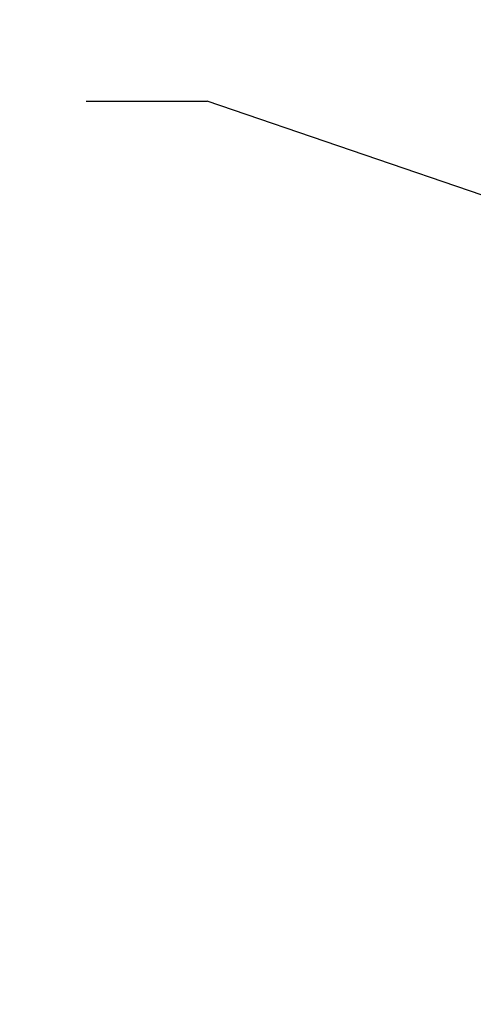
# Model space of a CAD drawing. Header units: millimetres. Extents: x -41881 to 54113, y -9946 to 101810.
# Tile 44 of 105: x -1338 to -588, y 32216 to 33842. Entities that reach past the tile are written whole.
import ezdxf

# ---------------------------------------------------------------- set-up
doc = ezdxf.new("R2010")
doc.units = ezdxf.units.MM
doc.layers.add('UT-texty_stredni', color=7, linetype='Continuous', lineweight=25)
doc.styles.get("Standard").update_dxf_attribs({"font": 'ic-simplex.shx', "width": 0.8})
doc.dimstyles.new('CADKON', dxfattribs={"dimscale": 50, "dimtxt": 2.5, "dimasz": 2.5, "dimexe": 1.8, "dimexo": 0, "dimgap": 0.6, "dimtad": 1, "dimrnd": 10, "dimtxsty": 'Standard', "dimblk1": 'OBLIQUE', "dimblk2": 'OBLIQUE', "dimsah": 1, "dimcen": 2.5, "dimadec": 1, "dimazin": 2, "dimtfac": 1, "dimtdec": 4, "dimtix": 1, "dimtmove": 2, "dimatfit": 3, "dimldrblk": 'OPEN30', "dimfxl": 5, "dimtfill": 1, "dimtolj": 1, "dimarcsym": 0})

# ---------------------------------------------------------------- blocks, each defined once
blk = doc.blocks.new('_OBLIQUE')
at = {"color": 0, "linetype": 'ByBlock'}
blk.add_line((-0.5, -0.5), (0.5, 0.5), dxfattribs=at)

msp = doc.modelspace()

# ---------------------------------------------------------------- linework, layer by layer
at = {"layer": 'UT-texty_stredni', "ltscale": 10}
msp.add_line((-1227.639, 33707.428), (-1027.639, 33707.428), dxfattribs=at)

# ---------------------------------------------------------------- texts
at = {"layer": 'UT-texty_stredni', "ltscale": 10, "insert": (-4696.949, 33801.498), "char_height": 125, "width": 4360.43924, "attachment_point": 1}
msp.add_mtext('STACIONÁRNÍ PLYNOVÝ KONDENZAČNÍ KOTEL\\PS MODULOVANÝM HOŘÁKEM\\PSPALOVACÍ KOMORA Z NEREZOVÉ OCELI\\PSE DVĚMA ZPÁTEČKAMI\\PJMENOVITÝ VÝKON 80/60°C 49,9 kW\\PMINIMÁLNÍ VÝKON G20 12,4 kW\\PMAX SPOTŘEBA PLYNU G20 5,5 m3/hod\\POBJEM VODNÍ NÁPLNĚ 88 L', dxfattribs=at)

# ---------------------------------------------------------------- leaders
at = {"layer": 'UT-texty_stredni', "ltscale": 10}
msp.add_leader([(-286.383, 33453.797), (-1027.639, 33707.428)], dimstyle='CADKON', override={"dimscale": 1, "dimasz": 125, "dimtih": 0, "dimtoh": 0, "dimrnd": 0, "dimclrd": 0, "dimtix": 0, "dimtofl": 0, "dimldrblk": 'Dot'}, dxfattribs=at)

doc.saveas('drawing.dxf')
